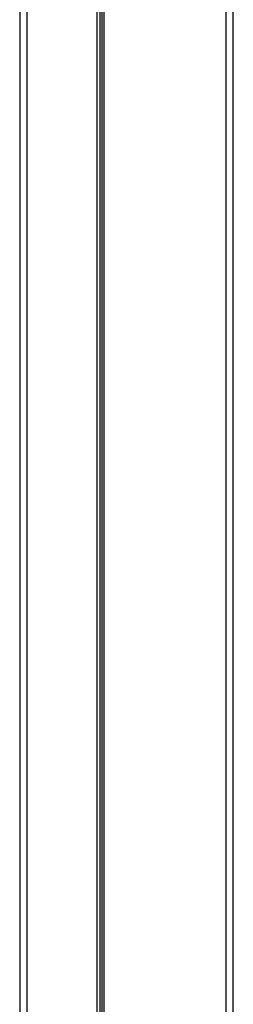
# Model space of a CAD drawing. Header units: millimetres. Extents: x 409 to 1061, y 280 to 705.
# Tile 2 of 10: x 460 to 472, y 387 to 441. Entities that reach past the tile are written whole.
import ezdxf

# ---------------------------------------------------------------- set-up
doc = ezdxf.new("R2010")
doc.units = ezdxf.units.MM

msp = doc.modelspace()

# ---------------------------------------------------------------- linework, layer by layer
at = {"color": 7, "linetype": 'Continuous', "lineweight": 25}
for p, q in [((460.013, 492.374), (460.013, 304.239)), ((460.413, 304.239), (460.413, 492.374)), ((471.224, 492.374), (471.224, 321.662)), ((471.624, 321.662), (471.624, 492.374)), ((464.204, 490.33), (464.204, 314.281)), ((464.375, 490.33), (464.375, 301.281)), ((464.495, 301.281), (464.495, 490.33)), ((464.604, 314.281), (464.604, 490.33))]:
    msp.add_line(p, q, dxfattribs=at)

doc.saveas('drawing.dxf')
